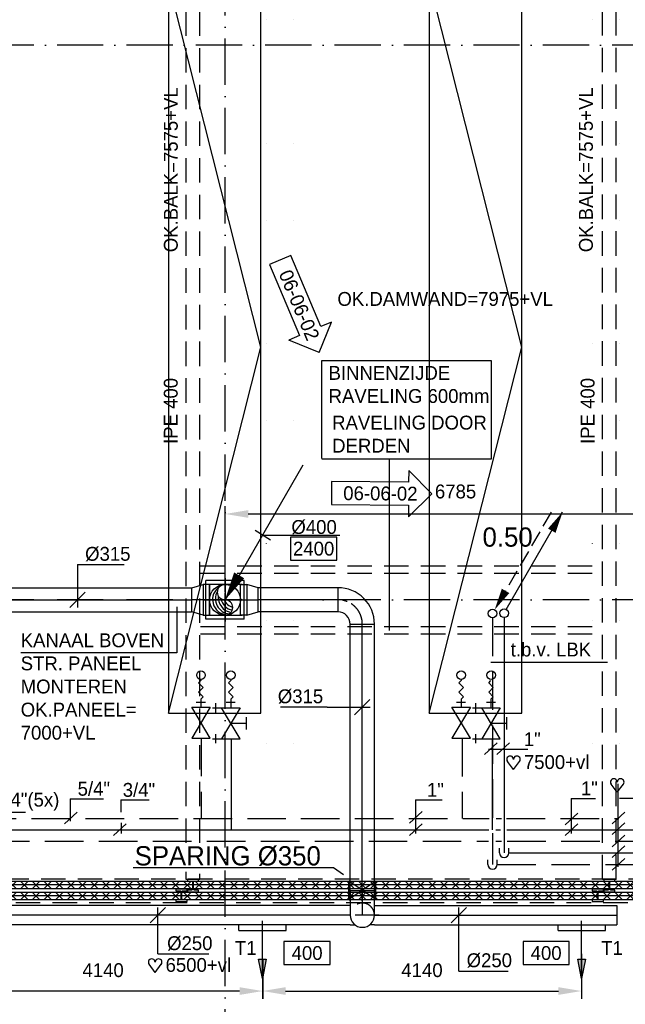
# Model space of a CAD drawing. Extents: x 25315 to 170951, y 867852 to 951952.
# Tile 40 of 119: x 58175 to 66031, y 932777 to 945559. Entities that reach past the tile are written whole.
import ezdxf
from ezdxf.enums import TextEntityAlignment as Align

# ---------------------------------------------------------------- set-up
doc = ezdxf.new("R2010")
doc.units = 0
doc.header["$LTSCALE"] = 100
for name, pattern in [('2322107', [2000, 1000, 1000]), ('2322108', [7, 5, -2]), ('CENTER2', [11.25, 7.5, -1.25, 1.25, -1.25]), ('CENTER4', [5, 3.125, -0.625, 0.625, -0.625]), ('DASHDOT', [9, 6, -1.5, 0, -1.5]), ('HIDDEN2', [4.7625, 3.175, -1.5875]), ('HIDDENINV', [3.75, 0, -1.25, 2.5])]:
    doc.linetypes.add(name, pattern=pattern)
doc.layers.get('0').update_dxf_attribs({"linetype": 'CONTINUOUS'})
doc.layers.get('DEFPOINTS').update_dxf_attribs({"linetype": 'CONTINUOUS'})
for name, color, linetype in [('AL$7----_STRAMIEN', 1, 'DASHDOT'), ('ALXA7---_KALKZVUIL', 1, 'CONTINUOUS'), ('BL$2----', 7, 'CONTINUOUS'), ('BOUW', 8, 'CONTINUOUS'), ('WL561---', 4, 'CONTINUOUS'), ('WL561---_AANVOER', 4, 'CONTINUOUS'), ('WL561---_RETOUR', 4, 'CONTINUOUS'), ('WL570---', 3, 'CONTINUOUS'), ('WL570---_HARTLIJN', 7, 'CONTINUOUS'), ('WL570---_RETOUR', 3, 'CONTINUOUS'), ('WL570---_TOEVOER', 3, 'CONTINUOUS'), ('WM570---', 1, 'CONTINUOUS')]:
    doc.layers.add(name, color=color, linetype=linetype)
doc.styles.add('BURO-018', font='BUROFONT.shx', dxfattribs={"height": 180})
doc.styles.add('BURO-025', font='BUROFONT.shx', dxfattribs={"height": 250})
doc.dimstyles.new('CEES', dxfattribs={"dimscale": 100, "dimtxt": 3, "dimasz": 3, "dimexe": 1, "dimexo": 1, "dimgap": 1.5, "dimtad": 0, "dimdec": 0, "dimzin": 0, "dimtxsty": 'BURO-018', "dimcen": -3, "dimdle": 1.25, "dimclrd": 1, "dimclre": 1, "dimclrt": 1, "dimazin": 3, "dimtfac": 0.75, "dimtdec": 0, "dimtofl": 0, "dimtmove": 0, "dimatfit": 3, "dimtvp": 1.5, "dimtolj": 1, "dimtzin": 0})

# ---------------------------------------------------------------- blocks, each defined once
blk = doc.blocks.new('*U40')
at = {"layer": 'ALXA7---_KALKZVUIL', "color": 0}
for p, q in [((5054, 63030), (5154, 63130)), ((5154, 63030), (5054, 63130)), ((5205, 63030), (5305, 63130)), ((5305, 63030), (5205, 63130)), ((5357, 63030), (5457, 63130)), ((5457, 63030), (5357, 63130)), ((5508, 63030), (5608, 63130)), ((5608, 63030), (5508, 63130)), ((5659, 63030), (5759, 63130)), ((5759, 63030), (5659, 63130)), ((5810, 63030), (5910, 63130)), ((5910, 63030), (5810, 63130)), ((5962, 63030), (6062, 63130)), ((6062, 63030), (5962, 63130)), ((6113, 63030), (6213, 63130)), ((6213, 63030), (6113, 63130)), ((6264, 63030), (6364, 63130)), ((6364, 63030), (6264, 63130)), ((6415, 63030), (6515, 63130)), ((6515, 63030), (6415, 63130)), ((6566, 63030), (6666, 63130)), ((6666, 63030), (6566, 63130)), ((6718, 63030), (6818, 63130)), ((6818, 63030), (6718, 63130)), ((6869, 63030), (6969, 63130)), ((6969, 63030), (6869, 63130)), ((7020, 63030), (7120, 63130)), ((7120, 63030), (7020, 63130)), ((7171, 63030), (7271, 63130)), ((7271, 63030), (7171, 63130)), ((7322, 63030), (7422, 63130)), ((7422, 63030), (7322, 63130)), ((7474, 63030), (7574, 63130)), ((7574, 63030), (7474, 63130)), ((7625, 63030), (7725, 63130)), ((7725, 63030), (7625, 63130)), ((7776, 63030), (7876, 63130)), ((7876, 63030), (7776, 63130)), ((7927, 63030), (8027, 63130)), ((8027, 63030), (7927, 63130)), ((8078, 63030), (8178, 63130)), ((8178, 63030), (8078, 63130)), ((8230, 63030), (8330, 63130)), ((8330, 63030), (8230, 63130)), ((8381, 63030), (8481, 63130)), ((8481, 63030), (8381, 63130)), ((8532, 63030), (8632, 63130)), ((8632, 63030), (8532, 63130)), ((8683, 63030), (8783, 63130)), ((8783, 63030), (8683, 63130)), ((8834, 63030), (8934, 63130)), ((8934, 63030), (8834, 63130)), ((8986, 63030), (9086, 63130)), ((9086, 63030), (8986, 63130)), ((9137, 63030), (9237, 63130)), ((9237, 63030), (9137, 63130)), ((9288, 63030), (9388, 63130)), ((9388, 63030), (9288, 63130)), ((9439, 63030), (9539, 63130)), ((9539, 63030), (9439, 63130)), ((9590, 63030), (9690, 63130)), ((9690, 63030), (9590, 63130)), ((9742, 63030), (9842, 63130)), ((9842, 63030), (9742, 63130)), ((9893, 63030), (9993, 63130)), ((9993, 63030), (9893, 63130)), ((10044, 63030), (10144, 63130)), ((10144, 63030), (10044, 63130)), ((10195, 63030), (10295, 63130)), ((10295, 63030), (10195, 63130)), ((10347, 63030), (10447, 63130)), ((10447, 63030), (10347, 63130)), ((10498, 63030), (10598, 63130)), ((10598, 63030), (10498, 63130)), ((10649, 63030), (10749, 63130)), ((10749, 63030), (10649, 63130)), ((10800, 63030), (10900, 63130)), ((10900, 63030), (10800, 63130)), ((10951, 63030), (11051, 63130)), ((11051, 63030), (10951, 63130)), ((11103, 63030), (11203, 63130)), ((11203, 63030), (11103, 63130)), ((11254, 63030), (11354, 63130)), ((11354, 63030), (11254, 63130)), ((11405, 63030), (11505, 63130)), ((11505, 63030), (11405, 63130)), ((11556, 63030), (11656, 63130)), ((11656, 63030), (11556, 63130)), ((11707, 63030), (11807, 63130)), ((11807, 63030), (11707, 63130)), ((11859, 63030), (11959, 63130)), ((11959, 63030), (11859, 63130)), ((12010, 63030), (12110, 63130)), ((12110, 63030), (12010, 63130)), ((12161, 63030), (12261, 63130)), ((12261, 63030), (12161, 63130)), ((12312, 63030), (12412, 63130)), ((12412, 63030), (12312, 63130)), ((12463, 63030), (12563, 63130)), ((12563, 63030), (12463, 63130)), ((12615, 63030), (12715, 63130)), ((12715, 63030), (12615, 63130)), ((12766, 63030), (12866, 63130)), ((12866, 63030), (12766, 63130)), ((12917, 63030), (13017, 63130)), ((13017, 63030), (12917, 63130)), ((13068, 63030), (13168, 63130)), ((13168, 63030), (13068, 63130)), ((13219, 63030), (13319, 63130)), ((13319, 63030), (13219, 63130)), ((13371, 63030), (13471, 63130)), ((13471, 63030), (13371, 63130)), ((13522, 63030), (13622, 63130)), ((13622, 63030), (13522, 63130)), ((13673, 63030), (13773, 63130)), ((13773, 63030), (13673, 63130)), ((13824, 63030), (13924, 63130)), ((13924, 63030), (13824, 63130)), ((13976, 63030), (14076, 63130)), ((14076, 63030), (13976, 63130)), ((14127, 63030), (14227, 63130)), ((14227, 63030), (14127, 63130)), ((14278, 63030), (14378, 63130)), ((14378, 63030), (14278, 63130)), ((14429, 63030), (14529, 63130)), ((14529, 63030), (14429, 63130)), ((14580, 63030), (14680, 63130)), ((14680, 63030), (14580, 63130)), ((14732, 63030), (14832, 63130)), ((14832, 63030), (14732, 63130)), ((14883, 63030), (14983, 63130)), ((14983, 63030), (14883, 63130)), ((15034, 63030), (15134, 63130)), ((15134, 63030), (15034, 63130)), ((15185, 63030), (15285, 63130)), ((15285, 63030), (15185, 63130)), ((15336, 63030), (15436, 63130)), ((15436, 63030), (15336, 63130)), ((15488, 63030), (15588, 63130)), ((15588, 63030), (15488, 63130)), ((15639, 63030), (15739, 63130)), ((15739, 63030), (15639, 63130)), ((15790, 63030), (15890, 63130)), ((15890, 63030), (15790, 63130)), ((15941, 63030), (16041, 63130)), ((16041, 63030), (15941, 63130)), ((16092, 63030), (16192, 63130)), ((16192, 63030), (16092, 63130)), ((16244, 63030), (16344, 63130)), ((16344, 63030), (16244, 63130)), ((16395, 63030), (16495, 63130)), ((16495, 63030), (16395, 63130)), ((16546, 63030), (16646, 63130)), ((16646, 63030), (16546, 63130)), ((16697, 63030), (16797, 63130)), ((16797, 63030), (16697, 63130)), ((16848, 63030), (16948, 63130)), ((16948, 63030), (16848, 63130)), ((17000, 63030), (17100, 63130)), ((17100, 63030), (17000, 63130)), ((17151, 63030), (17251, 63130)), ((17251, 63030), (17151, 63130)), ((17302, 63030), (17402, 63130)), ((17402, 63030), (17302, 63130))]:
    blk.add_line(p, q, dxfattribs=at)
blk = doc.blocks.new('*U41')
at = {"layer": 'ALXA7---_KALKZVUIL', "color": 0}
for p, q in [((5054, 62887), (5154, 62987)), ((5154, 62887), (5054, 62987)), ((5205, 62887), (5305, 62987)), ((5305, 62887), (5205, 62987)), ((5357, 62887), (5457, 62987)), ((5457, 62887), (5357, 62987)), ((5508, 62887), (5608, 62987)), ((5608, 62887), (5508, 62987)), ((5659, 62887), (5759, 62987)), ((5759, 62887), (5659, 62987)), ((5810, 62887), (5910, 62987)), ((5910, 62887), (5810, 62987)), ((5962, 62887), (6062, 62987)), ((6062, 62887), (5962, 62987)), ((6113, 62887), (6213, 62987)), ((6213, 62887), (6113, 62987)), ((6264, 62887), (6364, 62987)), ((6364, 62887), (6264, 62987)), ((6415, 62887), (6515, 62987)), ((6515, 62887), (6415, 62987)), ((6566, 62887), (6666, 62987)), ((6666, 62887), (6566, 62987)), ((6718, 62887), (6818, 62987)), ((6818, 62887), (6718, 62987)), ((6869, 62887), (6969, 62987)), ((6969, 62887), (6869, 62987)), ((7020, 62887), (7120, 62987)), ((7120, 62887), (7020, 62987)), ((7171, 62887), (7271, 62987)), ((7271, 62887), (7171, 62987)), ((7322, 62887), (7422, 62987)), ((7422, 62887), (7322, 62987)), ((7474, 62887), (7574, 62987)), ((7574, 62887), (7474, 62987)), ((7625, 62887), (7725, 62987)), ((7725, 62887), (7625, 62987)), ((7776, 62887), (7876, 62987)), ((7876, 62887), (7776, 62987)), ((7927, 62887), (8027, 62987)), ((8027, 62887), (7927, 62987)), ((8078, 62887), (8178, 62987)), ((8178, 62887), (8078, 62987)), ((8230, 62887), (8330, 62987)), ((8330, 62887), (8230, 62987)), ((8381, 62887), (8481, 62987)), ((8481, 62887), (8381, 62987)), ((8532, 62887), (8632, 62987)), ((8632, 62887), (8532, 62987)), ((8683, 62887), (8783, 62987)), ((8783, 62887), (8683, 62987)), ((8834, 62887), (8934, 62987)), ((8934, 62887), (8834, 62987)), ((8986, 62887), (9086, 62987)), ((9086, 62887), (8986, 62987)), ((9137, 62887), (9237, 62987)), ((9237, 62887), (9137, 62987)), ((9288, 62887), (9388, 62987)), ((9388, 62887), (9288, 62987)), ((9439, 62887), (9539, 62987)), ((9539, 62887), (9439, 62987)), ((9590, 62887), (9690, 62987)), ((9690, 62887), (9590, 62987)), ((9742, 62887), (9842, 62987)), ((9842, 62887), (9742, 62987)), ((9893, 62887), (9993, 62987)), ((9993, 62887), (9893, 62987)), ((10044, 62887), (10144, 62987)), ((10144, 62887), (10044, 62987)), ((10195, 62887), (10295, 62987)), ((10295, 62887), (10195, 62987)), ((10347, 62887), (10447, 62987)), ((10447, 62887), (10347, 62987)), ((10498, 62887), (10598, 62987)), ((10598, 62887), (10498, 62987)), ((10649, 62887), (10749, 62987)), ((10749, 62887), (10649, 62987)), ((10800, 62887), (10900, 62987)), ((10900, 62887), (10800, 62987)), ((10951, 62887), (11051, 62987)), ((11051, 62887), (10951, 62987)), ((11103, 62887), (11203, 62987)), ((11203, 62887), (11103, 62987)), ((11254, 62887), (11354, 62987)), ((11354, 62887), (11254, 62987)), ((11405, 62887), (11505, 62987)), ((11505, 62887), (11405, 62987)), ((11556, 62887), (11656, 62987)), ((11656, 62887), (11556, 62987)), ((11707, 62887), (11807, 62987)), ((11807, 62887), (11707, 62987)), ((11859, 62887), (11959, 62987)), ((11959, 62887), (11859, 62987)), ((12010, 62887), (12110, 62987)), ((12110, 62887), (12010, 62987)), ((12161, 62887), (12261, 62987)), ((12261, 62887), (12161, 62987)), ((12312, 62887), (12412, 62987)), ((12412, 62887), (12312, 62987)), ((12463, 62887), (12563, 62987)), ((12563, 62887), (12463, 62987)), ((12615, 62887), (12715, 62987)), ((12715, 62887), (12615, 62987)), ((12766, 62887), (12866, 62987)), ((12866, 62887), (12766, 62987)), ((12917, 62887), (13017, 62987)), ((13017, 62887), (12917, 62987)), ((13068, 62887), (13168, 62987)), ((13168, 62887), (13068, 62987)), ((13219, 62887), (13319, 62987)), ((13319, 62887), (13219, 62987)), ((13371, 62887), (13471, 62987)), ((13471, 62887), (13371, 62987)), ((13522, 62887), (13622, 62987)), ((13622, 62887), (13522, 62987)), ((13673, 62887), (13773, 62987)), ((13773, 62887), (13673, 62987)), ((13824, 62887), (13924, 62987)), ((13924, 62887), (13824, 62987)), ((13976, 62887), (14076, 62987)), ((14076, 62887), (13976, 62987)), ((14127, 62887), (14227, 62987)), ((14227, 62887), (14127, 62987)), ((14278, 62887), (14378, 62987)), ((14378, 62887), (14278, 62987)), ((14429, 62887), (14529, 62987)), ((14529, 62887), (14429, 62987)), ((14580, 62887), (14680, 62987)), ((14680, 62887), (14580, 62987)), ((14732, 62887), (14832, 62987)), ((14832, 62887), (14732, 62987)), ((14883, 62887), (14983, 62987)), ((14983, 62887), (14883, 62987)), ((15034, 62887), (15134, 62987)), ((15134, 62887), (15034, 62987)), ((15185, 62887), (15285, 62987)), ((15285, 62887), (15185, 62987)), ((15336, 62887), (15436, 62987)), ((15436, 62887), (15336, 62987)), ((15488, 62887), (15588, 62987)), ((15588, 62887), (15488, 62987)), ((15639, 62887), (15739, 62987)), ((15739, 62887), (15639, 62987)), ((15790, 62887), (15890, 62987)), ((15890, 62887), (15790, 62987)), ((15941, 62887), (16041, 62987)), ((16041, 62887), (15941, 62987)), ((16092, 62887), (16192, 62987)), ((16192, 62887), (16092, 62987)), ((16244, 62887), (16344, 62987)), ((16344, 62887), (16244, 62987)), ((16395, 62887), (16495, 62987)), ((16495, 62887), (16395, 62987)), ((16546, 62887), (16646, 62987)), ((16646, 62887), (16546, 62987)), ((16697, 62887), (16797, 62987)), ((16797, 62887), (16697, 62987)), ((16848, 62887), (16948, 62987)), ((16948, 62887), (16848, 62987)), ((17000, 62887), (17100, 62987)), ((17100, 62887), (17000, 62987)), ((17151, 62887), (17251, 62987)), ((17251, 62887), (17151, 62987)), ((17302, 62887), (17402, 62987)), ((17402, 62887), (17302, 62987))]:
    blk.add_line(p, q, dxfattribs=at)
blk = doc.blocks.new('E001611600350$000')
at = {"color": 0, "linetype": 'HIDDENINV'}
for p, q in [((-8, -1.75), (-8, 1.75)), ((-8, 1.75), (8, 1.75)), ((8, 1.75), (8, -1.75)), ((8, -1.75), (-8, -1.75))]:
    blk.add_line(p, q, dxfattribs=at)
at = {"color": 0, "linetype": 'CONTINUOUS', "style": 'BURO-018'}
for tag, p in [('E_SGROEP', (4.5, 5)), ('E_SLET', (4.5, -3))]:
    blk.add_attdef(tag, text='', height=1.8, dxfattribs=at).set_placement(p, align=Align.MIDDLE)
blk = doc.blocks.new('LU-1D-K-FA')
at = {"color": 0, "linetype": 'CONTINUOUS'}
for p, q in [((-0.5, 125), (0.5, 125)), ((-0.5, -125), (0.5, -125))]:
    blk.add_line(p, q, dxfattribs=at)
at = {"layer": 'WL570---_HARTLIJN', "linetype": 'CENTER2'}
blk.add_line((-0.5, 0), (0.5, 0), dxfattribs=at)
blk = doc.blocks.new('LU-ORND')
at = {"color": 0, "linetype": 'CONTINUOUS'}
for p, q in [((-3, 1.5), (-3, -1.5)), ((3, 1.5), (-3, 1.5)), ((3, -1.5), (3, 1.5)), ((-3, -1.5), (3, -1.5))]:
    blk.add_line(p, q, dxfattribs=at)
blk = doc.blocks.new('LU-PIJL7')
at = {"color": 0, "linetype": 'CONTINUOUS'}
for p, q in [((0, 0), (-15, 0)), ((-5, -1), (-5, 1)), ((-5, 1), (0, 0)), ((0, 0), (-5, -1))]:
    blk.add_line(p, q, dxfattribs=at)
blk.add_solid([(-5, 1), (-5, -1), (0, 0)], dxfattribs=at)
blk = doc.blocks.new('*U64', base_point=(63975, 162365))
at = {"layer": 'WM570---', "linetype": 'CONTINUOUS'}
for p, q in [((64075, 162465), (63875, 162265)), ((63975, 161640), (63975, 162465)), ((63975, 161640), (64615, 161640))]:
    blk.add_line(p, q, dxfattribs=at)
at = {"layer": 'WM570---', "linetype": 'CONTINUOUS', "style": 'BURO-018'}
blk.add_text('%%c250', height=180, dxfattribs=at).set_placement((64075, 161690))
blk = doc.blocks.new('LU-1D-K-13B')
at = {"color": 0, "linetype": 'CONTINUOUS'}
for p, q in [((-0.5, 157.5), (0.5, 157.5)), ((-0.5, -157.5), (0.5, -157.5))]:
    blk.add_line(p, q, dxfattribs=at)
at = {"layer": 'WL570---_HARTLIJN', "linetype": 'CENTER2'}
blk.add_line((-0.5, 0), (0.5, 0), dxfattribs=at)
blk = doc.blocks.new('LU-1-KI2')
at = {"color": 0, "linetype": 'CONTINUOUS'}
blk.add_circle((0, 0), 0.5, dxfattribs=at)
for centre, start, end in [((0.098, 0.01), 122.9221, 266.9628), ((0.191, 0.038), 151.6522, 263.7819), ((0.278, 0.084), 174.6069, 260.2716), ((0.354, 0.146), 192.3501, 256.1233), ((0.416, 0.222), 206.1028, 250.6419)]:
    blk.add_arc(centre, 0.5, start, end, dxfattribs=at)
at = {"layer": 'WL570---_HARTLIJN', "linetype": 'CENTER4'}
for p, q in [((0, 0.7), (0, -0.7)), ((-0.7, 0), (0.7, 0))]:
    blk.add_line(p, q, dxfattribs=at)
at = {"layer": 'WL570---_HARTLIJN', "color": 0, "linetype": 'CONTINUOUS'}
for centre, start, end in [((0, 0.25), 90, 270), ((0, -0.25), 270, 90)]:
    blk.add_arc(centre, 0.25, start, end, dxfattribs=at)
blk = doc.blocks.new('LU-1D-VCH-19013B9450')
at = {"color": 0, "linetype": 'CONTINUOUS'}
for p, q in [((80, 200), (0, 200)), ((0, 200), (0, -200)), ((80, 200), (228.1, 157.5)), ((80, -200), (80, 200)), ((228.1, 157.5), (228.1, -157.5)), ((0, -200), (80, -200)), ((228.1, -157.5), (80, -200))]:
    blk.add_line(p, q, dxfattribs=at)
at = {"layer": 'WL570---_HARTLIJN', "linetype": 'CENTER4'}
blk.add_line((0, 0), (228.1, 0), dxfattribs=at)
blk = doc.blocks.new('*D71')
at = {"color": 1, "linetype": 'BYBLOCK'}
for p, q in [((57187, 627486), (57187, 626976)), ((61327, 627486), (61327, 626976)), ((61027, 627076), (57487, 627076))]:
    blk.add_line(p, q, dxfattribs=at)
for points in [[(57487, 627126), (57487, 627026), (57187, 627076)], [(61027, 627126), (61027, 627026), (61327, 627076)]]:
    blk.add_solid(points, dxfattribs=at)
at = {"layer": 'DEFPOINTS', "color": 0, "linetype": 'BYBLOCK'}
for p in [(57187, 627586), (61327, 627586), (57187, 627076)]:
    blk.add_point(p, dxfattribs=at)
at = {"color": 1, "linetype": 'BYBLOCK', "insert": (59257, 627346), "char_height": 180, "attachment_point": 5, "style": 'BURO-018'}
blk.add_mtext('\\A1;4140', dxfattribs=at)
blk = doc.blocks.new('*D72')
at = {"color": 1, "linetype": 'BYBLOCK'}
for p, q in [((61324, 627486), (61324, 626976)), ((65464, 627558), (65464, 626976)), ((61624, 627076), (65164, 627076))]:
    blk.add_line(p, q, dxfattribs=at)
for points in [[(61624, 627126), (61624, 627026), (61324, 627076)], [(65164, 627126), (65164, 627026), (65464, 627076)]]:
    blk.add_solid(points, dxfattribs=at)
at = {"layer": 'DEFPOINTS', "color": 0, "linetype": 'BYBLOCK'}
for p in [(61324, 627586), (65464, 627658), (65464, 627076)]:
    blk.add_point(p, dxfattribs=at)
at = {"color": 1, "linetype": 'BYBLOCK', "insert": (63394, 627346), "char_height": 180, "attachment_point": 5, "style": 'BURO-018'}
blk.add_mtext('\\A1;4140', dxfattribs=at)
blk = doc.blocks.new('*U73', base_point=(58924, 166459))
at = {"layer": 'WM570---', "linetype": 'CONTINUOUS'}
for p, q in [((58924, 166916), (58924, 166359)), ((58924, 166916), (59530, 166916)), ((59023, 166559), (58824, 166359))]:
    blk.add_line(p, q, dxfattribs=at)
at = {"layer": 'WM570---', "linetype": 'CONTINUOUS', "style": 'BURO-018'}
blk.add_text('%%c315', height=180, dxfattribs=at).set_placement((59024, 166966))
blk = doc.blocks.new('LU-PIJL3')
at = {"color": 0, "linetype": 'CONTINUOUS'}
blk.add_line((10.12, 17.54), (0, 0), dxfattribs=at)
blk.add_lwpolyline([(0, 0, 0, 1.5, 0), (1.87, 3.25, 1.5, 1.5, 0)], format="xyseb", dxfattribs=at)
blk = doc.blocks.new('3048301A')
at = {"color": 0, "linetype": 'CONTINUOUS'}
for p, q in [((-1, 2.5), (1, 2.5)), ((0, 0), (0, 2.5)), ((-2.5, 1.5), (2.5, -1.5)), ((-2.5, -3), (-2.5, 1.5)), ((2.5, 1.5), (-2.5, -1.5)), ((2.5, -3), (2.5, 1.5)), ((-3.25, -2.5), (-1.75, -2.5)), ((1.75, -2.5), (3.25, -2.5))]:
    blk.add_line(p, q, dxfattribs=at)
at = {"color": 0, "linetype": 'CONTINUOUS', "style": 'BURO-018', "flags": 1}
blk.add_attdef('CV_MATCODE', (0, 0), '', height=1.8, dxfattribs=at)
blk = doc.blocks.new('3048301')
at = {"color": 0, "linetype": 'CONTINUOUS'}
for p, q in [((-2.5, 1.5), (2.5, -1.5)), ((-2.5, -1.5), (-2.5, 1.5)), ((2.5, 1.5), (-2.5, -1.5)), ((2.5, -1.5), (2.5, 1.5))]:
    blk.add_line(p, q, dxfattribs=at)
at = {"color": 0, "linetype": 'CONTINUOUS', "style": 'BURO-018', "flags": 1}
blk.add_attdef('CV_MATCODE', (0, 0), '', height=1.8, dxfattribs=at)
blk = doc.blocks.new('LDS')
at = {"color": 0, "linetype": 'CONTINUOUS'}
for p, q in [((0, 1), (1, 1)), ((0, -1), (1, -1))]:
    blk.add_line(p, q, dxfattribs=at)
blk.add_arc((0, 0), 1, 90, 270, dxfattribs=at)
blk = doc.blocks.new('LDV1107')
at = {"color": 0, "linetype": 'CONTINUOUS'}
blk.add_line((0.25, 0.43), (6.75, 11.69), dxfattribs=at)
blk.add_lwpolyline([(6.75, 11.69, 0, 1, 0), (5.5, 9.53, 1, 1, 0)], format="xyseb", dxfattribs=at)
blk.add_circle((0, 0), 0.5, dxfattribs=at)
blk = doc.blocks.new('LDV3108')
at = {"color": 0, "linetype": 'CONTINUOUS'}
for p, q in [((6.75, 11.69), (5.81, 10.07)), ((5.44, 9.42), (4.5, 7.79)), ((4.13, 7.14), (3.19, 5.52)), ((2.81, 4.87), (1.88, 3.25)), ((1.5, 2.6), (0.56, 0.97))]:
    blk.add_line(p, q, dxfattribs=at)
blk.add_lwpolyline([(0.25, 0.43, 0, 1, 0), (1.5, 2.6, 1, 1, 0)], format="xyseb", dxfattribs=at)
blk.add_circle((0, 0), 0.5, dxfattribs=at)
blk = doc.blocks.new('LU-1D-BHSI--1-13B5-Q1')
at = {"color": 0, "linetype": 'CONTINUOUS'}
for p, q in [((0, 157.5), (-315, 157.5)), ((-315, 157.5), (-315, -157.5)), ((-315, -157.5), (0, -157.5))]:
    blk.add_line(p, q, dxfattribs=at)
at = {"color": 7, "linetype": 'HIDDEN2'}
blk.add_ellipse((0, 0), major_axis=(0, 157.5), ratio=1, start_param=0, end_param=3.1415927, dxfattribs=at)
at = {"color": 0, "linetype": 'CONTINUOUS'}
blk.add_ellipse((0, 0), major_axis=(0, 157.5), ratio=1, start_param=3.1415927, end_param=6.2831853, dxfattribs=at)
at = {"layer": 'WL570---_HARTLIJN', "linetype": 'CENTER4'}
for p, q in [((0, 220.5), (0, -220.5)), ((-315, 0), (0, 0))]:
    blk.add_line(p, q, dxfattribs=at)
blk = doc.blocks.new('HART')
at = {"color": 1}
for q in [(-39.7, 52.4), (39.7, 52.4)]:
    blk.add_line((0, 0), q, dxfattribs=at)
for centre, start, end in [((-22.1, 65.7), 0, 217.18669), ((22.1, 65.7), 322.81331, 180)]:
    blk.add_arc(centre, 22.1, start, end, dxfattribs=at)
blk = doc.blocks.new('WZMARK')
at = {"color": 0, "linetype": 'CONTINUOUS'}
for p, q in [((0, 0), (3, 3)), ((3, 1.5), (3, 3)), ((13, 1.5), (3, 1.5)), ((13, -1.5), (13, 1.5)), ((0, 0), (3, -3)), ((3, -1.5), (13, -1.5)), ((3, -3), (3, -1.5))]:
    blk.add_line(p, q, dxfattribs=at)
at = {"color": 0, "linetype": 'CONTINUOUS', "style": 'BURO-018'}
blk.add_attdef('WZCODE', text='', height=1.8, dxfattribs=at).set_placement((8, 0), align=Align.MIDDLE)
blk = doc.blocks.new('LU-1D-B-1-13B5A13B')
at = {"color": 0, "linetype": 'CONTINUOUS'}
for p, q in [((-157.5, 315), (157.5, 315)), ((-315, 157.5), (-315, -157.5))]:
    blk.add_line(p, q, dxfattribs=at)
for radius in [157.5, 472.5]:
    blk.add_arc((-315, 315), radius, 270, 0, dxfattribs=at)
at = {"layer": 'WL570---_HARTLIJN', "linetype": 'CENTER4'}
blk.add_arc((-315, 315), 315, 270, 0, dxfattribs=at)
blk = doc.blocks.new('*U493', base_point=(62462, 936635))
at = {"color": 0, "linetype": 'CONTINUOUS'}
for p, q in [((62520, 936536), (62719, 936735)), ((62162, 936635), (61556, 936635)), ((62162, 936635), (62720, 936635))]:
    blk.add_line(p, q, dxfattribs=at)
at = {"layer": 'WM570---', "color": 1, "linetype": 'CONTINUOUS', "style": 'BURO-018'}
blk.add_text('%%c315', height=180, dxfattribs=at).set_placement((62112, 936685), align=Align.RIGHT)
blk = doc.blocks.new('*D494')
at = {"color": 1, "linetype": 'BYBLOCK'}
for p, q in [((60839, 938128), (60839, 939242)), ((67624, 938128), (67624, 939242)), ((61139, 939142), (67324, 939142))]:
    blk.add_line(p, q, dxfattribs=at)
for points in [[(61139, 939192), (61139, 939092), (60839, 939142)], [(67324, 939192), (67324, 939092), (67624, 939142)]]:
    blk.add_solid(points, dxfattribs=at)
at = {"layer": 'DEFPOINTS', "color": 0, "linetype": 'BYBLOCK'}
for p in [(67624, 939142), (60839, 938028), (67624, 938028)]:
    blk.add_point(p, dxfattribs=at)
at = {"color": 1, "linetype": 'BYBLOCK', "insert": (63829, 939433), "char_height": 180, "attachment_point": 5, "style": 'BURO-018'}
blk.add_mtext('\\A1;6785', dxfattribs=at)

msp = doc.modelspace()

# ---------------------------------------------------------------- linework, layer by layer
at = {"color": 3, "linetype": 'CONTINUOUS'}
for p, q in [((60104.9, 946056.5), (60104.9, 936556.5)), ((61304.9, 941306.5), (60104.9, 946056.5)), ((61304.9, 936556.5), (61304.9, 946056.5)), ((61304.9, 936556.5, 1200), (61304.9, 946056.5, 1200)), ((63488.9, 946056.5), (63488.9, 936556.5)), ((64688.9, 941306.5), (63488.9, 946056.5)), ((64688.9, 936556.5), (64688.9, 946056.5)), ((64688.9, 936556.5, 1200), (64688.9, 946056.5, 1200)), ((60104.9, 936556.5), (61304.9, 941306.5)), ((63488.9, 936556.5), (64688.9, 941306.5)), ((60104.9, 936556.5), (61304.9, 936556.5)), ((63488.9, 936556.5), (64688.9, 936556.5))]:
    msp.add_line(p, q, dxfattribs=at)
at = {"color": 0, "linetype": 'CONTINUOUS'}
for p, q in [((60635.5, 938227.5), (60635.5, 937827.5)), ((61038.5, 937827.5), (61062.5, 937827.5))]:
    msp.add_line(p, q, dxfattribs=at)
at = {"layer": 'AL$7----_STRAMIEN', "color": 1}
for p, q in [((60838.6, 877205.8), (60838.6, 949020.5)), ((135768.3, 945227.5), (54689.6, 945227.5)), ((135768.3, 945227.5), (54693, 945227.5)), ((60588.6, 937777.5), (60588.6, 938277.5)), ((61088.6, 938277.5), (60588.6, 938277.5)), ((61088.6, 937777.5), (61088.6, 938277.5)), ((135768.3, 938027.5), (54329.2, 938027.5)), ((61088.6, 937777.5), (60588.6, 937777.5))]:
    msp.add_line(p, q, dxfattribs=at)
at = {"layer": 'BOUW'}
for points in [[(67533.6, 934276.7), (55134.6, 934276.7), (55134.6, 934376.7), (67533.6, 934376.7)], [(67533.6, 934133.7), (55134.6, 934133.7), (55134.6, 934233.7), (67533.6, 934233.7)]]:
    msp.add_lwpolyline(points, close=True, dxfattribs=at)
for points in [[(60417.1, 934272.5, -0.4142136), (60405.1, 934260.5), (60350.6, 934260.5), (60350.6, 934238.5), (60496.6, 934238.5), (60496.6, 934260.5), (60442.1, 934260.5, -0.4142136), (60430.1, 934272.5), (60430.1, 934364.5, -0.4142136), (60442.1, 934376.5), (60496.6, 934376.5), (60496.6, 934398.5), (60350.6, 934398.5), (60350.6, 934376.5), (60405.1, 934376.5, -0.4142136), (60417.1, 934364.5)], [(65817.1, 934272.5, -0.4142136), (65805.1, 934260.5), (65750.6, 934260.5), (65750.6, 934238.5), (65896.6, 934238.5), (65896.6, 934260.5), (65842.1, 934260.5, -0.4142136), (65830.1, 934272.5), (65830.1, 934364.5, -0.4142136), (65842.1, 934376.5), (65896.6, 934376.5), (65896.6, 934398.5), (65750.6, 934398.5), (65750.6, 934376.5), (65805.1, 934376.5, -0.4142136), (65817.1, 934364.5)], [(60267.1, 934145.5, -0.4142136), (60255.1, 934133.5), (60200.6, 934133.5), (60200.6, 934111.5), (60346.6, 934111.5), (60346.6, 934133.5), (60292.1, 934133.5, -0.4142136), (60280.1, 934145.5), (60280.1, 934237.5, -0.4142136), (60292.1, 934249.5), (60346.6, 934249.5), (60346.6, 934271.5), (60200.6, 934271.5), (60200.6, 934249.5), (60255.1, 934249.5, -0.4142136), (60267.1, 934237.5)], [(65667.1, 934145.5, -0.4142136), (65655.1, 934133.5), (65600.6, 934133.5), (65600.6, 934111.5), (65746.6, 934111.5), (65746.6, 934133.5), (65692.1, 934133.5, -0.4142136), (65680.1, 934145.5), (65680.1, 934237.5, -0.4142136), (65692.1, 934249.5), (65746.6, 934249.5), (65746.6, 934271.5), (65600.6, 934271.5), (65600.6, 934249.5), (65655.1, 934249.5, -0.4142136), (65667.1, 934237.5)]]:
    msp.add_lwpolyline(points, format="xyb", close=True, dxfattribs=at)
for points in [[(67533.6, 934326.7), (55134.6, 934326.7)], [(67533.6, 934183.7), (55134.6, 934183.7)]]:
    msp.add_lwpolyline(points, dxfattribs=at)
at = {"layer": 'WL561---'}
for p, q in [((60496.2, 936948.8), (60526, 936978.5)), ((60496.2, 936948.8), (60555.8, 936889.2)), ((60884.4, 936948.8), (60914.2, 936978.5)), ((60884.4, 936948.8), (60944, 936889.2)), ((63870.7, 936948.8), (63900.5, 936978.5)), ((63870.7, 936948.8), (63930.3, 936889.2)), ((64259, 936948.8), (64288.7, 936978.5)), ((64259, 936948.8), (64318.5, 936889.2)), ((60496, 936829.4), (60555.8, 936889.2)), ((60496, 936829.4), (60555.8, 936769.7)), ((60884.2, 936829.4), (60944, 936889.2)), ((60884.2, 936829.4), (60944, 936769.7)), ((63870.5, 936829.4), (63930.3, 936889.2)), ((63870.5, 936829.4), (63930.3, 936769.7)), ((64258.7, 936829.4), (64318.5, 936889.2)), ((64258.7, 936829.4), (64318.5, 936769.7)), ((60466.4, 936697.7), (60584.2, 936697.7)), ((60526, 936739.9), (60555.8, 936769.7)), ((60854.6, 936697.7), (60972.4, 936697.7)), ((60914.2, 936739.9), (60944, 936769.7)), ((63840.9, 936697.7), (63958.7, 936697.7)), ((63900.5, 936739.9), (63930.3, 936769.7)), ((64229.1, 936697.7), (64346.9, 936697.7)), ((64288.7, 936739.9), (64318.5, 936769.7))]:
    msp.add_line(p, q, dxfattribs=at)
at = {"layer": 'WL561---', "color": 1}
for p, q in [((64203.8, 936018.6), (64369.4, 936170.2)), ((64362.5, 936018.6), (64528, 936170.2)), ((64256.8, 936087.5), (64767.2, 936087.5)), ((65934.5, 935636.7), (65934.5, 934560.1)), ((58831.4, 935444.4), (59261.4, 935444.4)), ((58831.4, 935444.4), (58831.4, 935154.8)), ((59485.5, 935430), (59852.8, 935430)), ((59485.5, 935430), (59485.5, 935270.7)), ((63307.9, 935430), (63307.9, 934995.4)), ((63307.9, 935430), (63656.6, 935430)), ((63307.9, 935430), (63656.6, 935430)), ((63307.9, 935430), (63307.9, 934995.4)), ((65326.9, 935449.3), (65326.9, 934995.4)), ((65326.9, 935449.3), (65644.2, 935449.3)), ((65956.3, 935454.9), (67026.6, 935454.9)), ((57070.4, 935272), (58249.8, 935272)), ((58755.5, 935120.3), (58921.1, 935272)), ((63232.1, 935126.6), (63397.6, 935278.3)), ((65251, 935105.9), (65416.5, 935257.6)), ((65858.6, 935118.9), (66024.2, 935270.5)), ((59391.4, 934968.1), (59556.9, 935119.7)), ((59492.9, 935132.8), (59492.9, 934995.4)), ((63232.1, 934968.1), (63397.6, 935119.7)), ((63232.1, 934968.1), (63397.6, 935119.7)), ((65251, 934968.1), (65416.5, 935119.7)), ((65858.6, 934981), (66024.2, 935132.6)), ((65858.6, 934819.1), (66024.2, 934970.8)), ((65858.6, 934681.3), (66024.2, 934832.9)), ((65858.6, 934519.1), (66024.2, 934670.7))]:
    msp.add_line(p, q, dxfattribs=at)
for centre in [(60526.7, 937048), (60915, 937048), (63901.3, 937048), (64289.5, 937048)]:
    msp.add_circle(centre, 55.7, dxfattribs=at)
at = {"layer": 'WL561---_AANVOER', "linetype": '2322107'}
for p, q in [((64459.1, 937795.7), (64459.1, 934742.5)), ((60918.7, 936218.5), (60918.7, 935042.5)), ((64302.7, 936226.9), (64302.7, 935042.5)), ((57522.6, 935042.5), (64261.9, 935042.5)), ((64351, 935042.5), (64410.4, 935042.5)), ((64495.3, 935042.5), (76759.6, 935042.5)), ((64525, 934742.5), (76759.6, 934742.5))]:
    msp.add_line(p, q, dxfattribs=at)
at = {"layer": 'WL561---_AANVOER', "color": 1}
msp.add_line((64288.9, 937218.3), (65799.5, 937218.3), dxfattribs=at)
at = {"layer": 'WL561---_AANVOER', "color": 2, "linetype": 'HIDDEN2'}
for p, q in [((60513.6, 934398.5), (60333.6, 934398.5)), ((65914.3, 934398.5), (65734.3, 934398.5))]:
    msp.add_line(p, q, dxfattribs=at)
at = {"layer": 'WL561---_RETOUR', "linetype": '2322108'}
for p, q in [((64309.1, 937797.7), (64309.1, 934592.5)), ((60526, 936991.6), (60526, 936978.5)), ((60914.2, 936991.6), (60914.2, 936978.5)), ((63900.5, 936991.6), (63900.5, 936978.5)), ((60526, 936739.9), (60526, 936632.7)), ((60914.2, 936739.9), (60914.2, 936632.7)), ((63900.5, 936739.9), (63900.5, 936632.7)), ((64288.7, 936739.9), (64288.7, 936632.7)), ((60529.3, 936236.7), (60529.3, 935188.3)), ((63913.3, 936236), (63913.3, 935188.3)), ((57629.6, 935188.3), (61704, 935188.3)), ((61822.8, 935188.3), (64266.2, 935188.3)), ((64355.3, 935188.3), (64423.1, 935188.3)), ((64491, 935188.3), (65948.1, 935188.3)), ((56403.3, 934892.5), (64257.7, 934892.5)), ((64351, 934892.5), (64423.1, 934892.5)), ((64499.5, 934892.5), (67875.7, 934892.5)), ((64372.2, 934592.5), (76759.6, 934592.5))]:
    msp.add_line(p, q, dxfattribs=at)
at = {"layer": 'WL570---', "color": 1}
for p, q in [((62093, 939863.3), (62093, 941135.5)), ((62093, 941135.5), (64291.5, 941135.5)), ((64291.5, 941135.5), (64291.5, 939853.7)), ((64291.5, 939853.7), (62093, 939853.7)), ((62971.8, 937630.8), (62971.8, 939845.1)), ((60212.3, 937936.9), (60212.3, 937337.5)), ((60212.3, 937337.5), (58188.1, 937337.5)), ((62246.6, 934548), (59648, 934548)), ((62375.9, 934457.6), (62246.6, 934548))]:
    msp.add_line(p, q, dxfattribs=at)
at = {"layer": 'WL570---'}
for p, q in [((62444.2, 934136.7), (62444.2, 934374.5)), ((62444.2, 934374.5), (62793.4, 934374.5)), ((62793.4, 934374.5), (62444.2, 934136.7)), ((62795.1, 934136.7), (62444.2, 934374.5)), ((62794.2, 934136.7), (62794.2, 934374.5)), ((62444.2, 934136.7), (62795.1, 934136.7)), ((65923, 934058.7), (65923, 933807)), ((62461.5, 933808.7), (62516.7, 933808.7)), ((62776.8, 933808.7), (62717.7, 933808.7))]:
    msp.add_line(p, q, dxfattribs=at)
at = {"layer": 'WL570---_HARTLIJN', "linetype": 'CENTER4'}
msp.add_line((61062.5, 938027.5), (60635.5, 938027.5), dxfattribs=at)
at = {"layer": 'WL570---_RETOUR', "color": 2, "linetype": 'HIDDEN2'}
for p, q in [((60333.6, 934871.1), (60333.6, 946602.4)), ((60513.6, 934871.1), (60513.6, 946602.4)), ((65734.3, 934398.5), (65734.3, 946602.4)), ((65914.3, 934398.5), (65914.3, 946602.4)), ((60521.6, 938469.6), (65733.6, 938469.6)), ((60521.6, 938373.5), (65733.6, 938373.5)), ((60521.6, 937681.5), (65733.6, 937681.5)), ((60521.6, 937585.4), (65733.6, 937585.4)), ((60333.6, 934398.5), (60333.6, 934496.3)), ((76390.9, 934402), (55127.3, 934402)), ((60513.6, 934398.5), (60513.6, 934470.5)), ((67491.2, 934092.4), (55127.3, 934092.4))]:
    msp.add_line(p, q, dxfattribs=at)
at = {"layer": 'WL570---_TOEVOER', "linetype": 'CONTINUOUS'}
for p, q in [((61062.5, 938227.5), (60635.5, 938227.5)), ((60635.5, 937827.5), (61040.6, 937827.5))]:
    msp.add_line(p, q, dxfattribs=at)
at = {"layer": 'WL570---_TOEVOER'}
for p, q in [((61019.9, 933736.8), (61019.9, 933809.3)), ((61019.9, 933736.8), (61633.9, 933736.8)), ((61633.9, 933736.8), (61633.9, 933809.3)), ((65159.9, 933736.8), (65159.9, 933809.3)), ((65159.9, 933736.8), (65773.9, 933736.8)), ((65773.9, 933736.8), (65773.9, 933809.3))]:
    msp.add_line(p, q, dxfattribs=at)
at = {"layer": 'WM570---', "linetype": 'CONTINUOUS'}
for p, q in [((61428.8, 938804), (61229.4, 938928.5)), ((61316, 938865.6), (62327, 938865.6)), ((60064.9, 934033.4), (59865.5, 933834)), ((59965.2, 933430.2), (59965.2, 934033.7)), ((59965.2, 933430.2), (60627.3, 933430.2))]:
    msp.add_line(p, q, dxfattribs=at)

# ---------------------------------------------------------------- block references
at = {"layer": 'BL$2----', "color": 2}
ref = msp.add_blockref('WZMARK', (62058.9, 941239.8), dxfattribs=dict(at, xscale=100, yscale=100, zscale=100, rotation=112.7951047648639))
ref.add_attrib('WZCODE', '06-06-02', dxfattribs={"layer": '0', "color": 0, "linetype": 'CONTINUOUS', "height": 180, "rotation": 292.7951, "style": 'BURO-018'}).set_placement((61801.2, 941853), align=Align.MIDDLE)
ref = msp.add_blockref('WZMARK', (63519.3, 939404), dxfattribs=dict(at, xscale=100, yscale=100, zscale=100, rotation=179.586397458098))
ref.add_attrib('WZCODE', '06-06-02', dxfattribs={"layer": '0', "color": 0, "linetype": 'CONTINUOUS', "height": 180, "rotation": 359.5864, "style": 'BURO-018'}).set_placement((62854.2, 939408.8), align=Align.MIDDLE)
at = {"layer": 'BOUW'}
for name in ['*U40', '*U41']:
    msp.add_blockref(name, (50105.9, 871247.1), dxfattribs=at)
at = {"layer": 'WL561---', "color": 8, "xscale": 100, "yscale": 100, "zscale": 100, "rotation": 90}
for p in [(61550.9, 944756.5), (65780.9, 944756.5), (61550.9, 942156.5), (65780.9, 942156.5), (61550.9, 939556.5), (65780.9, 939556.5), (61550.9, 936956.5), (65780.9, 936956.5)]:
    msp.add_blockref('E001611600350$000', p, dxfattribs=at)
at = {"layer": 'WL561---_AANVOER', "color": 2, "xscale": 112.5, "yscale": 112.5, "zscale": 112.5}
msp.add_blockref('LDV1107', (64458.5, 937852.9), dxfattribs=at)
at = {"layer": 'WL561---_AANVOER', "color": 2}
for name, p, xscale, yscale, zscale, rotation in [('3048301A', (60914.9, 936424.8), 80, 80, 80, 270.0000000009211), ('3048301A', (64289.4, 936424.8), 80, 80, 80, 270.0000000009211), ('LDS', (64459.1, 934742.5), 60, 60, 60, 90), ('LDS', (64309.1, 934592.5), 60, 60, 60, 90)]:
    msp.add_blockref(name, p, dxfattribs=dict(at, xscale=xscale, yscale=yscale, zscale=zscale, rotation=rotation))
at = {"layer": 'WL561---_RETOUR', "color": 2, "xscale": 112.5, "yscale": 112.5, "zscale": 112.5}
msp.add_blockref('LDV3108', (64309.1, 937851), dxfattribs=at)
at = {"layer": 'WL561---_RETOUR', "color": 2, "xscale": 80, "yscale": 80, "zscale": 80, "rotation": 270.0000000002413}
for p in [(60526.6, 936432.1), (63901.1, 936432.1)]:
    msp.add_blockref('3048301', p, dxfattribs=at)
at = {"layer": 'WL570---', "color": 1, "xscale": 2, "yscale": 2, "zscale": 2}
for p in [(64580.6, 935824.5), (65926.3, 935528.9), (59932.3, 933190.9)]:
    msp.add_blockref('HART', p, dxfattribs=at)
at = {"layer": 'WL570---_TOEVOER', "xscale": 100, "yscale": 100, "zscale": 100}
msp.add_blockref('LU-PIJL3', (60835.1, 938020.3), dxfattribs=at)
at = {"layer": 'WL570---_TOEVOER', "linetype": 'CONTINUOUS'}
for name, p, xscale, rotation in [('LU-1D-K-13B', (57955, 938027.5), 4895.165688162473, 1.362590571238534e-12), ('LU-1D-VCH-19013B9450', (61039.5, 938027.5), -1, 180), ('LU-1D-K-13B', (61788.1, 938027.5), 1033.174037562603, 180), ('LU-1D-K-13B', (62619.7, 935915.8), 3593.587837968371, 90.00000000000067), ('LU-1D-K-FA', (59524.8, 933933.7), 5873.299076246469, 180.0000000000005)]:
    msp.add_blockref(name, p, dxfattribs=dict(at, xscale=xscale, rotation=rotation))
for name, p, rotation in [('LU-1D-VCH-19013B9450', (60635.5, 938027.5), 180), ('LU-1D-B-1-13B5A13B', (62619.7, 938027.5), 90.0000000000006), ('LU-1D-BHSI--1-13B5-Q1', (62619.7, 933933.7), 270)]:
    msp.add_blockref(name, p, dxfattribs=dict(at, rotation=rotation))
at = {"layer": 'WL570---_TOEVOER', "linetype": 'CONTINUOUS', "xscale": 400, "yscale": 400, "zscale": 400}
msp.add_blockref('LU-1-KI2', (60838.6, 938027.5), dxfattribs=at)
at = {"layer": 'WL570---_TOEVOER', "linetype": 'CONTINUOUS', "xscale": 3146.189588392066}
msp.add_blockref('LU-1D-K-FA', (64349.9, 933933.7), dxfattribs=at)
at = {"layer": 'WL570---_TOEVOER', "color": 1, "xscale": 50, "yscale": 50, "zscale": 50, "rotation": 270}
for p in [(61324.5, 933111.8), (65464.5, 933111.8)]:
    msp.add_blockref('LU-PIJL7', p, dxfattribs=at)
at = {"layer": 'WM570---'}
ref = msp.add_blockref('LU-ORND', (61988.4, 938692.1), dxfattribs=dict(at, xscale=100, yscale=100, zscale=100))
ref.add_attrib('LU_TEXT1', '2400', dxfattribs={"layer": '0', "color": 1, "linetype": 'CONTINUOUS', "height": 180, "style": 'BURO-018'}).set_placement((61988.4, 938692.1), align=Align.MIDDLE)
for name, p in [('*U73', (58923.5, 938027.5)), ('*U64', (63872.7, 933933.7))]:
    msp.add_blockref(name, p, dxfattribs=at)
at = {"layer": 'WM570---', "color": 1}
msp.add_blockref('*U493', (62462.2, 936635.2), dxfattribs=at)
at = {"layer": 'WM570---'}
ref = msp.add_blockref('LU-ORND', (61903.6, 933442.7), dxfattribs=dict(at, xscale=100, yscale=100, zscale=100))
ref.add_attrib('LU_TEXT1', '400', dxfattribs={"layer": '0', "color": 1, "linetype": 'CONTINUOUS', "height": 180, "style": 'BURO-018'}).set_placement((61903.6, 933442.7), align=Align.MIDDLE)
ref = msp.add_blockref('LU-ORND', (65004.1, 933442.7), dxfattribs=dict(at, xscale=100, yscale=100, zscale=100))
ref.add_attrib('LU_TEXT1', '400', dxfattribs={"layer": '0', "color": 1, "linetype": 'CONTINUOUS', "height": 180, "style": 'BURO-018'}).set_placement((65004.1, 933442.7), align=Align.MIDDLE)

# ---------------------------------------------------------------- texts
at = {"layer": 'BOUW', "color": 1, "style": 'BURO-018'}
for s, p in [('OK.BALK=7575+VL', (60225.2, 942540.2)), ('OK.BALK=7575+VL', (65610.2, 942540.2)), ('IPE 400', (60224.4, 940051.4)), ('IPE 400', (65631.8, 940051.4))]:
    msp.add_text(s, height=180, rotation=90, dxfattribs=at).set_placement(p)
for s, p in [('OK.DAMWAND=7975+VL', (62296.6, 941843.5)), ('t.b.v. LBK', (64544.2, 937292.2))]:
    msp.add_text(s, height=180, dxfattribs=at).set_placement(p)
at = {"layer": 'BOUW', "style": 'BURO-025'}
msp.add_text('0.50', height=250, dxfattribs=at).set_placement((64178.9, 938717.4))
at = {"layer": 'WL561---', "color": 1, "style": 'BURO-018'}
for s, p in [('1"', (64714.8, 936127.9)), ('5/4"', (58926.7, 935484.8)), ('3/4"', (59511.9, 935470.4)), ('1"', (63458.4, 935470.4)), ('1"', (63458.4, 935470.4)), ('1"', (65454.9, 935489.7)), ('3/4"(5x)', (57855.4, 935343.6))]:
    msp.add_text(s, height=180, dxfattribs=at).set_placement(p)
at = {"layer": 'WL570---', "color": 1, "style": 'BURO-018'}
for s, p in [('BINNENZIJDE', (62181.9, 940883.3)), ('RAVELING 600mm', (62181.9, 940583.3)), ('RAVELING DOOR', (62228.2, 940238.2)), ('DERDEN', (62228.2, 939938.2)), ('KANAAL BOVEN', (58188.1, 937412.4)), ('STR. PANEEL', (58188.1, 937112.4)), ('MONTEREN', (58188.1, 936812.4)), ('OK.PANEEL=', (58188.1, 936512.4)), ('7000+VL', (58188.1, 936212.4)), ('7500+vl', (64715.8, 935831.3)), ('T1', (60967, 933418.3)), ('T1', (65717.9, 933418.3)), ('6500+vl', (60067.4, 933197.6))]:
    msp.add_text(s, height=180, dxfattribs=at).set_placement(p)
at = {"layer": 'WL570---', "color": 2, "style": 'BURO-025'}
msp.add_text('SPARING %%C350', height=250, dxfattribs=at).set_placement((59666.1, 934579.6))
at = {"layer": 'WM570---', "linetype": 'CONTINUOUS', "style": 'BURO-018'}
for s, p in [('%%c400', (61699.4, 938883.1)), ('%%c250', (60087.4, 933480.2))]:
    msp.add_text(s, height=180, dxfattribs=at).set_placement(p)

# ---------------------------------------------------------------- dimensions: what is measured, and where the dimension line sits
at = {"layer": 'WM570---', "color": 1}
dim = msp.add_linear_dim(base=(67623.6, 939141.7), p1=(60838.6, 938027.5), p2=(67623.6, 938027.5), dimstyle='CEES', dxfattribs=at)
dim.commit()
dim.dimension.update_dxf_attribs({"geometry": '*D494', "text_midpoint": (63828.8, 939141.7), "dimtype": 160})
at = {"layer": 'WM570---'}
for base, p1, p2, picture, middle in [((57186.9, 932948.7), (61326.9, 933458.8), (57186.9, 933458.8), '*D71', (59256.9, 933218.8)), ((65464.5, 932948.7), (61324.5, 933458.8), (65464.5, 933530.7), '*D72', (63394.5, 933218.8))]:
    dim = msp.add_linear_dim(base=base, p1=p1, p2=p2, dimstyle='CEES', dxfattribs=at)
    dim.commit()
    dim.dimension.update_dxf_attribs({"geometry": picture, "text_midpoint": middle, "insert": (0, 305873.1)})

doc.saveas('drawing.dxf')
